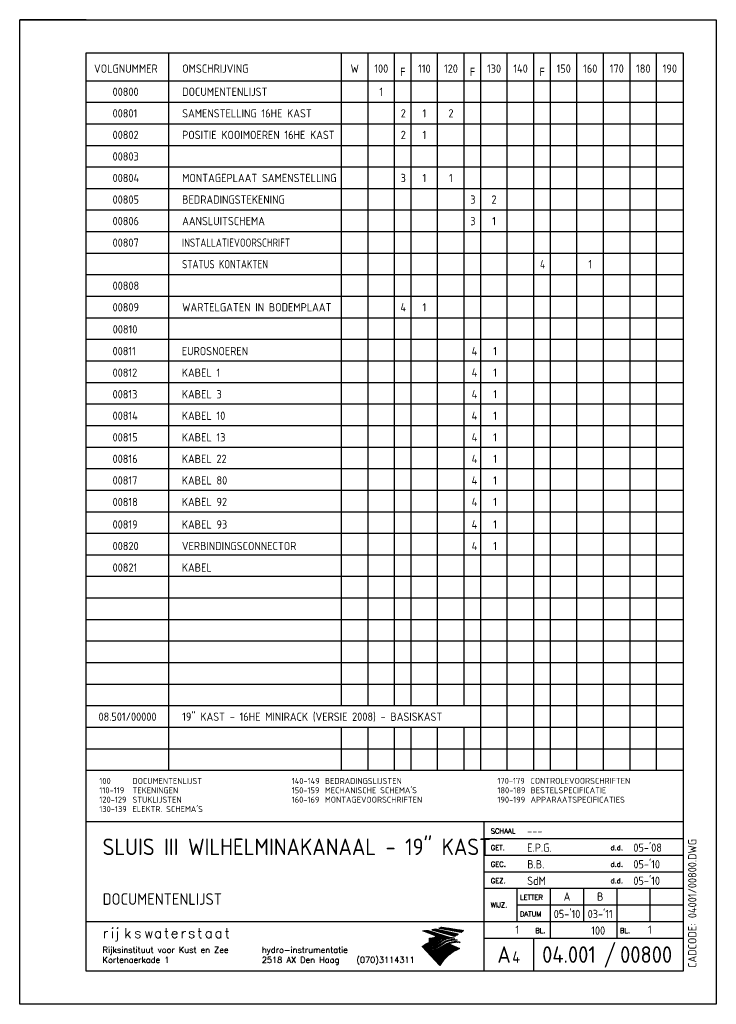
# Model space of a CAD drawing. Extents: x 0 to 210, y 0 to 297.
import ezdxf
from ezdxf.enums import TextEntityAlignment as Align

# ---------------------------------------------------------------- set-up
doc = ezdxf.new("R2010")
doc.units = 0
doc.header["$MEASUREMENT"] = 0
doc.layers.get('0').update_dxf_attribs({"linetype": 'CONTINUOUS'})
for name, color, linetype in [('L018', 7, 'CONTINUOUS'), ('L025', 4, 'CONTINUOUS'), ('L035', 2, 'CONTINUOUS'), ('L070', 1, 'CONTINUOUS'), ('T025', 4, 'CONTINUOUS'), ('T035', 2, 'CONTINUOUS'), ('T050', 6, 'CONTINUOUS')]:
    doc.layers.add(name, color=color, linetype=linetype)
doc.styles.add('ISO', font='ISO.shx')
doc.styles.get("Standard").update_dxf_attribs({"font": 'SIMPLEX'})

# ---------------------------------------------------------------- blocks, each defined once
blk = doc.blocks.new('*X3')
at = {"color": 0}
for p, q in [((124.46, 22.92), (124.55, 23.01)), ((124.58, 22.9), (124.79, 23.11)), ((124.7, 22.88), (125.06, 23.23)), ((124.82, 22.86), (125.23, 23.27)), ((124.94, 22.83), (125.35, 23.25)), ((125.06, 22.81), (125.48, 23.23)), ((125.18, 22.79), (125.6, 23.21)), ((125.3, 22.77), (125.72, 23.19)), ((125.42, 22.74), (125.85, 23.17)), ((125.54, 22.72), (125.97, 23.16)), ((125.65, 22.7), (126.09, 23.14)), ((125.77, 22.68), (126.22, 23.12)), ((125.89, 22.66), (126.34, 23.1)), ((126.01, 22.63), (126.46, 23.08)), ((126.13, 22.61), (126.58, 23.06)), ((126.25, 22.59), (126.71, 23.05)), ((126.37, 22.57), (126.83, 23.03)), ((126.49, 22.54), (126.95, 23.01)), ((126.61, 22.52), (127.08, 22.99)), ((126.73, 22.5), (127.2, 22.97)), ((126.85, 22.48), (127.32, 22.95)), ((126.97, 22.46), (127.44, 22.93)), ((127.08, 22.43), (127.57, 22.92)), ((127.2, 22.41), (127.69, 22.9)), ((127.32, 22.39), (127.81, 22.88)), ((127.44, 22.37), (127.94, 22.86)), ((127.56, 22.34), (128.06, 22.84)), ((127.68, 22.32), (128.18, 22.82)), ((127.8, 22.3), (128.31, 22.8)), ((127.92, 22.28), (128.43, 22.79)), ((128.04, 22.25), (128.55, 22.77)), ((128.16, 22.23), (128.67, 22.75)), ((128.28, 22.21), (128.8, 22.73)), ((128.4, 22.19), (128.92, 22.71)), ((128.51, 22.17), (129.04, 22.69)), ((128.63, 22.14), (129.17, 22.68)), ((128.75, 22.12), (129.29, 22.66)), ((128.87, 22.1), (129.41, 22.64)), ((128.99, 22.08), (129.53, 22.62)), ((129.11, 22.05), (129.66, 22.6)), ((129.23, 22.03), (129.78, 22.58)), ((129.35, 22.01), (129.9, 22.56)), ((129.47, 21.99), (130.03, 22.55)), ((129.59, 21.96), (130.15, 22.53)), ((129.71, 21.94), (130.27, 22.51)), ((129.82, 21.92), (130.39, 22.49)), ((129.94, 21.9), (130.52, 22.47)), ((130.06, 21.88), (130.64, 22.45)), ((130.18, 21.85), (130.76, 22.43)), ((130.3, 21.83), (130.89, 22.42)), ((130.42, 21.81), (131.01, 22.4)), ((130.54, 21.79), (131.13, 22.38)), ((130.66, 21.76), (131.26, 22.36)), ((130.78, 21.74), (131.38, 22.34)), ((130.9, 21.72), (131.5, 22.32)), ((131.02, 21.7), (131.62, 22.31)), ((131.46, 22), (131.75, 22.29))]:
    blk.add_line(p, q, dxfattribs=at)
blk = doc.blocks.new('*X2')
at = {"color": 0}
for p, q in [((122.38, 22.4), (122.44, 22.45)), ((122.49, 22.37), (122.61, 22.48)), ((122.61, 22.34), (122.78, 22.52)), ((122.72, 22.31), (122.96, 22.55)), ((122.83, 22.28), (123.14, 22.59)), ((122.94, 22.25), (123.33, 22.64)), ((123.05, 22.22), (123.47, 22.64)), ((123.16, 22.18), (123.58, 22.61)), ((123.27, 22.15), (123.7, 22.58)), ((123.38, 22.12), (123.81, 22.56)), ((123.49, 22.09), (123.93, 22.53)), ((123.6, 22.06), (124.04, 22.5)), ((123.71, 22.03), (124.16, 22.48)), ((123.82, 22), (124.28, 22.45)), ((123.94, 21.97), (124.39, 22.43)), ((124.05, 21.94), (124.51, 22.4)), ((124.16, 21.91), (124.62, 22.37)), ((124.27, 21.88), (124.74, 22.35)), ((124.38, 21.85), (124.85, 22.32)), ((124.49, 21.82), (124.97, 22.29)), ((124.6, 21.79), (125.08, 22.27)), ((124.71, 21.76), (125.2, 22.24)), ((124.82, 21.73), (125.31, 22.22)), ((124.93, 21.7), (125.43, 22.19)), ((125.04, 21.66), (125.54, 22.16)), ((125.15, 21.63), (125.66, 22.14)), ((125.27, 21.6), (125.77, 22.11)), ((125.38, 21.57), (125.89, 22.08)), ((125.49, 21.54), (126, 22.06)), ((125.6, 21.51), (126.12, 22.03)), ((125.71, 21.48), (126.23, 22.01)), ((125.82, 21.45), (126.35, 21.98)), ((125.93, 21.42), (126.46, 21.95)), ((126.04, 21.39), (126.58, 21.93)), ((126.15, 21.36), (126.69, 21.9)), ((126.26, 21.33), (126.81, 21.87)), ((126.37, 21.3), (126.92, 21.85)), ((126.48, 21.27), (127.04, 21.82)), ((126.6, 21.24), (127.15, 21.8)), ((126.71, 21.21), (127.27, 21.77)), ((126.82, 21.18), (127.38, 21.74)), ((126.93, 21.14), (127.5, 21.72)), ((127.04, 21.11), (127.62, 21.69)), ((127.15, 21.08), (127.73, 21.66)), ((127.26, 21.05), (127.85, 21.64)), ((127.37, 21.02), (127.96, 21.61)), ((127.48, 20.99), (128.08, 21.59)), ((127.59, 20.96), (128.19, 21.56)), ((127.7, 20.93), (128.31, 21.53)), ((127.81, 20.9), (128.42, 21.51)), ((127.93, 20.87), (128.54, 21.48)), ((128.04, 20.84), (128.65, 21.45)), ((128.15, 20.81), (128.77, 21.43)), ((128.26, 20.78), (128.88, 21.4)), ((128.37, 20.75), (129, 21.38)), ((128.48, 20.72), (129.11, 21.35)), ((128.59, 20.69), (129.23, 21.32)), ((128.7, 20.66), (129.34, 21.3)), ((128.81, 20.62), (129.46, 21.27)), ((128.92, 20.59), (129.57, 21.24)), ((129.03, 20.56), (129.69, 21.22)), ((129.24, 20.63), (129.8, 21.19)), ((129.5, 20.75), (129.92, 21.17)), ((129.79, 20.89), (130.03, 21.14)), ((130.1, 21.07), (130.15, 21.11))]:
    blk.add_line(p, q, dxfattribs=at)
blk = doc.blocks.new('*X1')
at = {"color": 0}
for p, q in [((119.5, 22.2), (119.5, 22.21)), ((119.6, 22.16), (119.64, 22.2)), ((119.7, 22.12), (119.79, 22.21)), ((119.8, 22.08), (119.93, 22.21)), ((119.9, 22.04), (120.07, 22.21)), ((120, 22), (120.22, 22.22)), ((120.1, 21.96), (120.37, 22.22)), ((120.2, 21.92), (120.52, 22.23)), ((120.31, 21.88), (120.67, 22.24)), ((120.41, 21.84), (120.82, 22.25)), ((120.51, 21.79), (120.98, 22.26)), ((120.61, 21.75), (121.12, 22.27)), ((120.71, 21.71), (121.23, 22.23)), ((120.81, 21.67), (121.33, 22.2)), ((120.91, 21.63), (121.44, 22.16)), ((121.01, 21.59), (121.55, 22.13)), ((121.11, 21.55), (121.65, 22.09)), ((121.21, 21.51), (121.76, 22.06)), ((121.31, 21.47), (121.87, 22.02)), ((121.41, 21.43), (121.97, 21.99)), ((121.51, 21.39), (122.08, 21.95)), ((121.62, 21.35), (122.19, 21.92)), ((121.72, 21.31), (122.29, 21.88)), ((121.82, 21.27), (122.4, 21.85)), ((121.92, 21.23), (122.51, 21.82)), ((122.02, 21.18), (122.61, 21.78)), ((122.12, 21.14), (122.72, 21.75)), ((122.22, 21.1), (122.83, 21.71)), ((122.32, 21.06), (122.93, 21.68)), ((122.42, 21.02), (123.04, 21.64)), ((122.52, 20.98), (123.15, 21.61)), ((122.62, 20.94), (123.25, 21.57)), ((122.72, 20.9), (123.36, 21.54)), ((122.82, 20.86), (123.47, 21.5)), ((122.92, 20.82), (123.57, 21.47)), ((123.03, 20.78), (123.68, 21.43)), ((123.1, 19.86), (124.43, 21.19)), ((123.13, 20.74), (123.79, 21.4)), ((123.23, 20.7), (123.89, 21.36)), ((123.33, 20.66), (124, 21.33)), ((123.38, 20), (124.53, 21.15)), ((123.41, 19.32), (125.07, 20.98)), ((123.43, 20.62), (124.11, 21.29)), ((123.53, 20.57), (124.21, 21.26)), ((123.63, 20.53), (124.32, 21.22)), ((123.7, 19.48), (125.17, 20.95)), ((123.71, 20.19), (124.64, 21.12)), ((124.03, 20.37), (124.75, 21.08)), ((124.06, 19.69), (125.28, 20.91)), ((124.13, 20.33), (124.85, 21.05)), ((124.23, 20.29), (124.96, 21.01)), ((124.58, 20.07), (125.39, 20.88)), ((124.73, 20.08), (125.49, 20.84)), ((124.83, 20.04), (125.6, 20.81)), ((119.4, 17.3), (120.02, 17.92)), ((119.47, 17.22), (120.35, 18.1)), ((119.54, 17.15), (120.64, 18.25)), ((119.61, 17.08), (120.91, 18.38)), ((119.68, 17), (121.18, 18.5)), ((119.74, 16.93), (121.43, 18.62)), ((119.81, 16.86), (121.61, 18.65)), ((119.88, 16.78), (121.76, 18.66)), ((119.95, 16.71), (121.92, 18.68)), ((120.02, 16.64), (121.47, 18.09)), ((120.09, 16.57), (121.46, 17.94)), ((120.15, 16.49), (121.59, 17.93)), ((120.22, 16.42), (121.74, 17.94)), ((120.29, 16.35), (121.9, 17.95)), ((121.45, 17.36), (122.05, 17.97)), ((121.51, 18.98), (121.86, 19.33)), ((121.52, 18.85), (122.02, 19.35)), ((121.52, 19.13), (121.71, 19.32)), ((121.52, 19.28), (121.56, 19.31)), ((121.52, 18.14), (122.08, 18.7)), ((121.54, 19.57), (121.89, 19.93)), ((121.55, 19.72), (121.74, 19.91)), ((121.55, 19.87), (121.59, 19.91)), ((121.59, 19.48), (122.05, 19.94)), ((121.59, 17.37), (122.22, 17.99)), ((121.67, 18.86), (122.19, 19.37)), ((121.67, 18.15), (122.24, 18.72)), ((121.74, 19.49), (122.22, 19.97)), ((121.74, 17.38), (122.39, 18.02)), ((121.82, 18.87), (122.36, 19.4)), ((121.83, 18.16), (122.42, 18.76)), ((121.9, 19.51), (122.39, 20)), ((121.9, 17.39), (122.56, 18.05)), ((121.98, 18.88), (122.54, 19.44)), ((121.99, 18.18), (122.6, 18.8)), ((122.06, 19.53), (122.58, 20.05)), ((122.06, 17.41), (122.75, 18.09)), ((122.14, 18.9), (122.73, 19.49)), ((122.15, 18.21), (122.79, 18.84)), ((122.23, 17.44), (122.94, 18.14)), ((122.24, 19.56), (122.78, 20.11)), ((122.31, 18.93), (122.93, 19.56)), ((122.32, 18.24), (122.99, 18.9)), ((122.35, 14.16), (126.25, 18.06)), ((122.4, 17.47), (123.14, 18.2)), ((122.41, 14.09), (126.58, 18.25)), ((122.42, 19.61), (122.99, 20.18)), ((122.48, 14.01), (126.85, 18.38)), ((122.5, 18.98), (123.15, 19.63)), ((122.51, 18.28), (123.2, 18.97)), ((122.55, 13.94), (127.09, 18.48)), ((122.58, 17.51), (123.35, 18.28)), ((122.62, 19.67), (123.23, 20.28)), ((122.62, 13.87), (127.31, 18.56)), ((122.69, 13.79), (127.52, 18.62)), ((122.7, 19.04), (123.4, 19.73)), ((122.7, 18.33), (123.43, 19.06)), ((122.76, 13.72), (127.71, 18.68)), ((122.77, 17.56), (123.58, 18.36)), ((122.82, 13.65), (127.41, 18.23)), ((122.85, 19.75), (123.5, 20.4)), ((122.89, 13.57), (127.5, 18.18)), ((122.91, 18.39), (123.68, 19.17)), ((122.92, 19.11), (123.67, 19.87)), ((122.96, 13.5), (127.6, 18.14)), ((122.98, 17.62), (123.83, 18.47)), ((123.03, 13.43), (127.7, 18.1)), ((123.1, 13.36), (127.8, 18.05)), ((123.13, 18.48), (123.96, 19.31)), ((123.15, 19.21), (123.97, 20.03)), ((123.17, 13.28), (127.89, 18.01)), ((123.19, 17.69), (124.11, 18.61)), ((123.24, 13.21), (127.99, 17.96)), ((123.3, 13.14), (128.09, 17.92)), ((123.34, 16.85), (124.36, 17.87)), ((123.37, 18.58), (124.3, 19.51)), ((123.37, 13.06), (128.18, 17.88)), ((123.42, 17.78), (124.43, 18.79)), ((123.44, 12.99), (128.28, 17.83)), ((123.57, 16.94), (124.66, 18.03)), ((123.66, 18.72), (124.66, 19.73)), ((123.68, 17.89), (124.8, 19.02)), ((123.83, 17.06), (125, 18.23)), ((123.97, 18.05), (125.21, 19.29)), ((123.98, 18.91), (125.81, 20.74)), ((124.12, 17.21), (125.46, 18.55)), ((124.3, 18.24), (125.59, 19.52)), ((124.35, 19.13), (125.92, 20.7)), ((124.47, 17.41), (125.87, 18.82)), ((124.7, 18.49), (126.67, 20.46)), ((124.82, 19.46), (126.03, 20.67)), ((124.83, 17.63), (126.18, 18.98)), ((124.94, 20), (125.71, 20.77)), ((125.25, 18.9), (126.77, 20.42)), ((125.28, 17.94), (126.45, 19.11)), ((125.34, 19.84), (126.13, 20.63)), ((125.44, 19.8), (126.24, 20.6)), ((125.54, 19.76), (126.35, 20.56)), ((125.64, 19.72), (126.45, 20.53)), ((125.74, 19.67), (126.56, 20.49)), ((125.79, 19.3), (126.88, 20.39)), ((125.95, 18.47), (126.68, 19.2)), ((126.11, 19.48), (126.99, 20.35)), ((126.34, 18.72), (126.9, 19.28)), ((126.36, 19.59), (127.09, 20.32)), ((126.59, 19.68), (127.2, 20.28)), ((126.63, 18.87), (127.1, 19.34)), ((126.8, 19.74), (127.31, 20.25)), ((126.88, 18.98), (127.29, 19.39)), ((126.99, 19.79), (127.41, 20.21)), ((127.1, 19.06), (127.47, 19.43)), ((127.17, 19.83), (127.52, 20.18)), ((127.31, 19.12), (127.65, 19.46)), ((127.35, 19.87), (127.63, 20.14)), ((127.44, 18.26), (127.9, 18.73)), ((127.5, 19.17), (127.81, 19.49)), ((127.52, 19.9), (127.73, 20.11)), ((127.66, 18.34), (128.09, 18.77)), ((127.68, 19.92), (127.87, 20.11)), ((127.68, 19.21), (127.98, 19.51)), ((127.84, 19.94), (128.02, 20.11)), ((127.86, 19.25), (128.13, 19.52)), ((127.87, 18.41), (128.26, 18.8)), ((127.99, 19.95), (128.16, 20.11)), ((128.04, 19.28), (128.28, 19.53)), ((128.07, 18.47), (128.43, 18.83)), ((128.14, 19.96), (128.29, 20.11)), ((128.2, 19.31), (128.43, 19.54)), ((128.26, 18.52), (128.6, 18.86)), ((128.29, 19.96), (128.43, 20.1)), ((128.36, 19.33), (128.58, 19.54)), ((128.43, 19.96), (128.56, 20.09)), ((128.45, 18.56), (128.76, 18.88)), ((128.52, 19.34), (128.72, 19.54)), ((128.56, 19.95), (128.68, 20.07)), ((128.62, 18.6), (128.92, 18.89)), ((128.67, 19.35), (128.86, 19.54)), ((128.7, 19.94), (128.81, 20.05)), ((128.79, 18.63), (129.07, 18.9)), ((128.82, 19.36), (128.99, 19.53)), ((128.83, 19.93), (128.9, 20.01)), ((128.95, 19.92), (128.98, 19.95)), ((128.96, 19.36), (129.13, 19.53)), ((128.96, 18.65), (129.22, 18.91)), ((129.1, 19.36), (129.26, 19.51)), ((129.12, 18.67), (129.37, 18.92)), ((129.24, 19.36), (129.38, 19.5)), ((129.28, 18.69), (129.51, 18.92)), ((129.38, 19.35), (129.51, 19.48)), ((129.43, 18.7), (129.65, 18.92)), ((129.51, 19.34), (129.63, 19.46)), ((129.58, 18.71), (129.79, 18.91)), ((129.64, 19.33), (129.71, 19.4)), ((129.73, 18.72), (129.92, 18.9)), ((129.76, 19.31), (129.79, 19.34)), ((129.87, 18.72), (130.05, 18.89)), ((130.01, 18.72), (130.18, 18.88)), ((130.15, 18.71), (130.3, 18.86)), ((130.28, 18.7), (130.42, 18.84)), ((130.41, 18.69), (130.53, 18.8)), ((130.54, 18.68), (130.61, 18.74)), ((130.66, 18.66), (130.69, 18.68)), ((119.33, 17.37), (119.64, 17.68)), ((120.36, 16.27), (121.43, 17.35)), ((120.43, 16.2), (121.43, 17.2)), ((120.5, 16.13), (121.47, 17.11)), ((120.57, 16.05), (121.62, 17.11)), ((120.63, 15.98), (121.78, 17.12)), ((120.7, 15.91), (121.93, 17.14)), ((120.77, 15.84), (121.39, 16.46)), ((120.84, 15.76), (121.39, 16.31)), ((120.91, 15.69), (121.43, 16.21)), ((120.98, 15.62), (121.58, 16.22)), ((121.04, 15.54), (121.73, 16.23)), ((121.11, 15.47), (121.88, 16.24)), ((121.18, 15.4), (122.04, 16.25)), ((121.25, 15.33), (122.2, 16.28)), ((121.32, 15.25), (122.37, 16.3)), ((121.39, 15.18), (122.54, 16.33)), ((121.42, 16.48), (122.09, 17.16)), ((121.46, 15.11), (122.71, 16.36)), ((121.52, 15.03), (122.9, 16.41)), ((121.56, 16.49), (122.26, 17.18)), ((121.59, 14.96), (123.08, 16.45)), ((121.66, 14.89), (123.28, 16.51)), ((121.71, 16.5), (122.43, 17.21)), ((121.73, 14.81), (123.49, 16.57)), ((121.8, 14.74), (123.7, 16.65)), ((121.87, 16.51), (122.6, 17.24)), ((121.87, 14.67), (123.94, 16.74)), ((121.93, 14.6), (124.18, 16.85)), ((122, 14.52), (124.44, 16.96)), ((122.03, 16.53), (122.78, 17.28)), ((122.07, 14.45), (124.72, 17.1)), ((122.14, 14.38), (125.03, 17.27)), ((122.19, 16.55), (122.97, 17.33)), ((122.21, 14.3), (125.37, 17.47)), ((122.28, 14.23), (125.77, 17.72)), ((122.36, 16.58), (123.17, 17.39)), ((122.54, 16.61), (123.38, 17.45)), ((122.72, 16.66), (123.59, 17.53)), ((122.92, 16.71), (123.83, 17.62)), ((123.12, 16.77), (124.08, 17.73)), ((123.51, 12.92), (128.38, 17.79)), ((123.58, 12.85), (128.48, 17.74)), ((123.65, 12.77), (128.57, 17.7)), ((123.72, 12.7), (128.67, 17.66)), ((123.78, 12.63), (128.77, 17.61)), ((123.85, 12.55), (128.87, 17.57)), ((123.92, 12.48), (128.96, 17.52)), ((123.99, 12.41), (129.06, 17.48)), ((124.06, 12.33), (129.16, 17.43)), ((124.13, 12.26), (129.25, 17.39)), ((124.19, 12.19), (129.35, 17.35)), ((124.26, 12.12), (129.45, 17.3)), ((124.33, 12.04), (129.55, 17.26)), ((124.4, 11.97), (129.64, 17.21)), ((127.63, 15.06), (129.74, 17.17)), ((128.18, 15.47), (129.84, 17.13)), ((128.62, 15.76), (129.94, 17.08)), ((128.99, 16), (130.03, 17.04)), ((129.33, 16.19), (130.13, 16.99)), ((129.64, 16.36), (130.23, 16.95)), ((129.93, 16.51), (130.32, 16.9)), ((130.2, 16.64), (130.42, 16.86)), ((130.46, 16.76), (130.52, 16.82)), ((124.47, 11.9), (125.36, 12.79)), ((124.54, 11.82), (124.95, 12.24)), ((124.61, 11.75), (124.66, 11.81))]:
    blk.add_line(p, q, dxfattribs=at)
blk = doc.blocks.new('RWS-100')
at = {"layer": 'L018'}
for points in [[(131.04, 19.9, 0.096785), (129.12, 19.82, 0.112197), (127.49, 19.1, -0.053563), (125.92, 18.02, -0.118977), (123.44, 17.36), (123.42, 17.1, 0.119963), (126.53, 17.96, 0.023106), (127.26, 18.39, -0.122288), (129.52, 19.44, -0.085653), (131.63, 19.47), (131.85, 19.3, 0.099961), (129.55, 19.18, 0.132183), (127.55, 18.15, -0.038085), (126.39, 17.37, -0.13681), (123.39, 16.48), (123.38, 16.21, 0.080811), (125.68, 16.64, 0.058894), (127.78, 17.73, -0.082225), (129.13, 18.49, -0.092855), (131.63, 18.92, -0.043537), (132.5, 18.83), (132.74, 18.65, 0.043537), (131.87, 18.72, 0.092855), (129.38, 18.24), (132.56, 16.8, 0.150009), (126.62, 11.74), (121.28, 17.42, -0.041294), (122.54, 18.2, -0.010407), (123.5, 18.65, 0.132383), (126.3, 19.51, 0.030321), (127.01, 19.97), (126.64, 20.12, -0.113038), (124.33, 18.93, -0.024913), (123.5, 18.85), (123.53, 19.31, 0.112751), (125.63, 19.85, 0.032243), (126.33, 20.25), (126, 20.38, -0.04183), (125.16, 19.89, -0.111744), (123.53, 19.48), (123.55, 19.91, 0.127331), (125.69, 20.51), (121.49, 22.21, 0.026013), (123.1, 22.27), (129.74, 20.11, -0.052836), (130.84, 20.05)], [(124.29, 22.43), (131.07, 20.55, 0.030795), (132.17, 21.11), (125.39, 22.65, -0.019263)], [(127.15, 23.28), (133.77, 22.28, -0.035988), (133.07, 21.69), (126.36, 22.94, 0.037759)], [(126.39, 18.76), (127.04, 19.16, -0.043255), (127.82, 19.64), (127.31, 19.85, -0.05292), (125.74, 18.77, -0.124489), (123.47, 18.14), (123.46, 17.93, 0.129366)]]:
    blk.add_lwpolyline(points, format="xyb", close=True, dxfattribs=at)
at = {"layer": 'L025'}
for p, q in [((0, 0), (0, 297)), ((20, 297), (0, 297)), ((0, 297), (210, 297)), ((210, 297), (210, 0)), ((176.63, 11.24), (179.37, 18.76)), ((210, 0), (0, 0))]:
    blk.add_line(p, q, dxfattribs=at)
at = {"layer": 'L035'}
for p, q in [((140, 50), (200, 50)), ((140, 45), (200, 45)), ((140, 40), (200, 40)), ((150, 25), (150, 35)), ((160, 20), (160, 35)), ((170, 35), (170, 25)), ((180, 35), (180, 20)), ((190, 35), (190, 25)), ((150, 30), (200, 30))]:
    blk.add_line(p, q, dxfattribs=at)
at = {"layer": 'L070'}
for p, q in [((20, 287), (200, 287)), ((20, 10), (20, 287)), ((200, 287), (200, 10)), ((200.05, 278.5), (20, 278.5)), ((200.05, 55), (20, 55)), ((140, 10), (140, 55)), ((140, 35), (200, 35)), ((20, 25), (200, 25)), ((140, 20), (200, 20)), ((155, 10), (155, 20)), ((200, 10), (20, 10))]:
    blk.add_line(p, q, dxfattribs=at)
at = {"layer": 'L018'}
for name in ['*X1', '*X2', '*X3']:
    blk.add_blockref(name, (2, 0), dxfattribs=at)
at = {"layer": 'T025', "style": 'ISO'}
for s, p in [('VOLGNUMMER', (32, 281)), ('W', (101, 281)), ('100', (109, 281)), ('F', (115.5, 280)), ('110', (122, 281)), ('120', (130, 281)), ('F', (136.5, 280)), ('130', (143, 281)), ('140', (151, 281)), ('F', (157.5, 280)), ('150', (164, 281)), ('160', (172, 281)), ('170', (180, 281)), ('180', (188, 281)), ('190', (196, 281))]:
    blk.add_text(s, height=2.5, dxfattribs=at).set_placement(p, align=Align.CENTER)
blk.add_text('OMSCHRIJVING', height=2.5, dxfattribs=at).set_placement((49, 281))
at = {"layer": 'T025'}
for s, height, p in [('SCHAAL', 1.5, (142, 51.5)), ('GET.', 1.5, (142, 46.5)), ('GEC.', 1.5, (142, 41.5)), ('GEZ.', 1.5, (142, 36.5)), ('LETTER', 1.5, (150.8, 31.5)), ('WIJZ.', 1.5, (142, 29.2)), ('DATUM', 1.5, (150.8, 26.5)), ('Rijksinstituut voor Kust en Zee', 1.8, (25, 15.5)), ('hydro-instrumentatie', 1.8, (73, 15.5)), ('Kortenaerkade 1', 1.8, (25, 12.5)), ('2518 AX Den Haag', 1.8, (73, 12.5)), ('(070)3114311', 1.8, (101.5, 12.5))]:
    blk.add_text(s, height=height, dxfattribs=at).set_placement(p)
for p in [(180, 46.5), (180, 41.5), (180, 36.5)]:
    blk.add_text('d.d.', height=1.5, dxfattribs=at).set_placement(p, align=Align.CENTER)
at = {"layer": 'T025', "style": 'ISO'}
blk.add_text('CADCODE:', height=2.5, rotation=90, dxfattribs=at).set_placement((204, 11))
at = {"layer": 'T025'}
for p in [(158.5, 21.5), (184, 21.5)]:
    blk.add_text('BL.', height=1.5, dxfattribs=at).set_placement(p, align=Align.RIGHT)
at = {"layer": 'T025', "style": 'ISO'}
for tag, p in [('SCHAAL', (153, 51)), ('GET', (153, 46)), ('DAT', (185, 46)), ('GEC', (153, 41)), ('DAT', (185, 41)), ('GEZ', (153, 36)), ('DAT', (185, 36))]:
    blk.add_attdef(tag, p, '', height=2.5, dxfattribs=at)
for tag, p in [('A', (165, 32.5)), ('B', (175, 32.5)), ('C', (185, 32.5)), ('D', (195, 32.5)), ('A', (165, 27.5)), ('B', (175, 27.5)), ('C', (185, 27.5)), ('D', (195, 27.5)), ('1', (150, 22.5)), ('1', (190, 22.5))]:
    blk.add_attdef(tag, text='', height=2.5, dxfattribs=at).set_placement(p, align=Align.MIDDLE)
blk.add_attdef('*', (204, 26), '', height=2.5, rotation=90, dxfattribs=at)
blk.add_attdef('100', text='', height=2.5, dxfattribs=at).set_placement((176.5, 21), align=Align.RIGHT)
at = {"layer": 'T035', "style": 'ISO'}
for tag, p in [('*', (25, 37.5)), ('*', (25, 30)), ('4', (148.5, 12.5))]:
    blk.add_attdef(tag, p, '', height=3.5, dxfattribs=at)
at = {"layer": 'T050'}
for s, p in [('r', (25, 20)), ('i', (27.5, 20)), ('j', (28.75, 20)), ('k', (31.5, 20)), ('s', (34.5, 20)), ('w', (37.5, 20)), ('a', (40.5, 20)), ('t', (43.5, 20)), ('e', (45.5, 20)), ('r', (48.5, 20)), ('s', (50.75, 20)), ('t', (53.5, 20)), ('a', (55.75, 20)), ('a', (58.75, 20)), ('t', (61.75, 20))]:
    blk.add_text(s, height=3, dxfattribs=at).set_placement(p)
at = {"layer": 'T050', "style": 'ISO'}
blk.add_text('A', height=5, dxfattribs=at).set_placement((144, 12.5))
for tag, p in [('*', (25, 45)), ('95.001', (157.5, 12.5)), ('00000', (181, 12.5))]:
    blk.add_attdef(tag, p, '', height=5, dxfattribs=at)

msp = doc.modelspace()

# ---------------------------------------------------------------- linework, layer by layer
at = {"layer": 'L025'}
for p, q in [((45, 70.5), (45, 287)), ((97, 90), (97, 287)), ((105, 90), (105, 287)), ((113, 90), (113, 287)), ((118, 90), (118, 287)), ((126, 90), (126, 287)), ((134, 90), (134, 287)), ((139, 70.5), (139, 287)), ((147, 70.5), (147, 287)), ((155, 70.5), (155, 287)), ((160, 70.5), (160, 287)), ((168, 70.5), (168, 287)), ((176, 70.5), (176, 287)), ((184, 70.5), (184, 287)), ((192, 70.5), (192, 287)), ((200.05, 272), (20, 272)), ((200.05, 265.5), (20, 265.5)), ((200.05, 259), (20, 259)), ((200.05, 252.5), (20, 252.5)), ((200.05, 246), (20, 246)), ((200.05, 239.5), (20, 239.5)), ((200.05, 233), (20, 233)), ((200.05, 226.5), (20, 226.5)), ((200, 220), (20, 220)), ((200, 213.5), (20, 213.5)), ((200.05, 207), (20, 207)), ((200.05, 200.5), (20, 200.5)), ((200.05, 194), (20, 194)), ((200.05, 187.5), (20, 187.5)), ((200.05, 181), (20, 181)), ((200.05, 174.5), (20, 174.5)), ((200.05, 168), (20, 168)), ((200.05, 161.5), (20, 161.5)), ((200.05, 155), (20, 155)), ((200.05, 148.5), (20, 148.5)), ((200.05, 142), (20, 142)), ((200.05, 135.5), (20, 135.5)), ((200.05, 129), (20, 129)), ((200.05, 122.5), (20, 122.5)), ((200.05, 116), (20, 116)), ((200.05, 109.5), (20, 109.5)), ((200.05, 103), (20, 103)), ((200.05, 96.5), (20, 96.5)), ((200.05, 90), (20, 90)), ((200.05, 83.5), (20, 83.5)), ((97, 70.5), (97, 83.5)), ((105, 70.5), (105, 83.5)), ((113, 70.5), (113, 83.5)), ((118, 70.5), (118, 83.5)), ((126, 70.5), (126, 83.5)), ((134, 70.5), (134, 83.5)), ((200.05, 77), (20, 77)), ((200.05, 70.5), (20, 70.5))]:
    msp.add_line(p, q, dxfattribs=at)

# ---------------------------------------------------------------- block references
at = {"layer": 'T035'}
ref = msp.add_blockref('RWS-100', (0, 0), dxfattribs=at)
ref.add_attrib('*', 'SLUIS III WILHELMINAKANAAL - 19" KAST', (25, 45), dxfattribs={"layer": 'T050', "height": 5, "style": 'ISO'})
ref.add_attrib('*', 'DOCUMENTENLIJST', (25, 30), dxfattribs={"height": 3.5, "style": 'ISO'})
ref.add_attrib('95.001', '04.001', (157.5, 12.5), dxfattribs={"layer": 'T050', "height": 5, "style": 'ISO'})
ref.add_attrib('00000', '00800', (181, 12.5), dxfattribs={"layer": 'T050', "height": 5, "style": 'ISO'})
ref.add_attrib('GET', 'E.P.G.', (153, 46), dxfattribs={"layer": 'T025', "height": 2.5, "style": 'ISO'})
ref.add_attrib('DAT', "05-'08", (185, 46), dxfattribs={"layer": 'T025', "height": 2.5, "style": 'ISO'})
ref.add_attrib('1', '1', dxfattribs={"layer": 'T025', "height": 2.5, "style": 'ISO'}).set_placement((190, 22.5), align=Align.MIDDLE)
ref.add_attrib('1', '1', dxfattribs={"layer": 'T025', "height": 2.5, "style": 'ISO'}).set_placement((150, 22.5), align=Align.MIDDLE)
ref.add_attrib('100', '100', dxfattribs={"layer": 'T025', "height": 2.5, "style": 'ISO'}).set_placement((176.5, 21), align=Align.RIGHT)
ref.add_attrib('4', '4', (148.5, 12.5), dxfattribs={"height": 3.5, "style": 'ISO'})
ref.add_attrib('SCHAAL', '---', (153, 51), dxfattribs={"layer": 'T025', "height": 2.5, "style": 'ISO'})
ref.add_attrib('*', '04001/00800.DWG', (204, 26), dxfattribs={"layer": 'T025', "height": 2.5, "rotation": 90, "style": 'ISO'})
ref.add_attrib('GEC', 'B.B.', (153, 41), dxfattribs={"layer": 'T025', "height": 2.5, "style": 'ISO'})
ref.add_attrib('DAT', "05-'10", (185, 41), dxfattribs={"layer": 'T025', "height": 2.5, "style": 'ISO'})
ref.add_attrib('GEZ', 'SdM', (153, 36), dxfattribs={"layer": 'T025', "height": 2.5, "style": 'ISO'})
ref.add_attrib('DAT', "05-'10", (185, 36), dxfattribs={"layer": 'T025', "height": 2.5, "style": 'ISO'})
ref.add_attrib('A', 'A', dxfattribs={"layer": 'T025', "height": 2.5, "style": 'ISO'}).set_placement((165, 32.5), align=Align.MIDDLE)
ref.add_attrib('A', "05-'10", dxfattribs={"layer": 'T025', "height": 2.5, "style": 'ISO'}).set_placement((165, 27.5), align=Align.MIDDLE)
ref.add_attrib('B', 'B', dxfattribs={"layer": 'T025', "height": 2.5, "style": 'ISO'}).set_placement((175, 32.5), align=Align.MIDDLE)
ref.add_attrib('B', "03-'11", dxfattribs={"layer": 'T025', "height": 2.5, "style": 'ISO'}).set_placement((175, 27.5), align=Align.MIDDLE)

# ---------------------------------------------------------------- texts
at = {"layer": 'T025', "style": 'ISO'}
for s, height, p in [('00800', 2.5, (28, 274)), ('DOCUMENTENLIJST', 2.5, (48.98, 274)), ('00801', 2.5, (28, 267.5)), ('SAMENSTELLING 16HE KAST', 2.5, (48.98, 267.5)), ('00802', 2.5, (28, 261)), ('POSITIE KOOIMOEREN 16HE KAST', 2.5, (48.98, 261)), ('00803', 2.5, (28, 254.5)), ('00804', 2.5, (28, 248)), ('MONTAGEPLAAT SAMENSTELLING', 2.5, (48.98, 248)), ('00805', 2.5, (28, 241.5)), ('BEDRADINGSTEKENING', 2.5, (48.98, 241.5)), ('00806', 2.5, (28, 235)), ('AANSLUITSCHEMA', 2.5, (48.98, 235)), ('00807', 2.5, (28, 228.5)), ('00808', 2.5, (28, 215.5)), ('00809', 2.5, (28, 209)), ('WARTELGATEN IN BODEMPLAAT', 2.5, (48.98, 209)), ('00810', 2.5, (28.04, 202.35)), ('00811', 2.5, (28, 195.78)), ('EUROSNOEREN', 2.5, (48.88, 195.78)), ('4', 2.5, (136.24, 195.78)), ('1', 2.5, (142.75, 195.78)), ('00812', 2.5, (28, 189.28)), ('KABEL 1', 2.5, (48.88, 189.28)), ('4', 2.5, (136.24, 189.28)), ('1', 2.5, (142.75, 189.28)), ('00813', 2.5, (28, 182.78)), ('KABEL 3', 2.5, (48.88, 182.78)), ('4', 2.5, (136.24, 182.78)), ('1', 2.5, (142.75, 182.78)), ('00814', 2.5, (28, 176.28)), ('KABEL 10', 2.5, (48.88, 176.28)), ('4', 2.5, (136.24, 176.28)), ('1', 2.5, (142.75, 176.28)), ('00815', 2.5, (28, 169.78)), ('KABEL 13', 2.5, (48.88, 169.78)), ('4', 2.5, (136.24, 169.78)), ('1', 2.5, (142.75, 169.78)), ('00816', 2.5, (28, 163.28)), ('KABEL 22', 2.5, (48.88, 163.28)), ('4', 2.5, (136.24, 163.28)), ('1', 2.5, (142.75, 163.28)), ('00817', 2.5, (28, 156.78)), ('KABEL 80', 2.5, (48.88, 156.78)), ('4', 2.5, (136.24, 156.78)), ('1', 2.5, (142.75, 156.78)), ('00818', 2.5, (28, 150.28)), ('KABEL 92', 2.5, (48.88, 150.28)), ('4', 2.5, (136.24, 150.28)), ('1', 2.5, (142.75, 150.28)), ('00819', 2.5, (28, 143.49)), ('KABEL 93', 2.5, (48.88, 143.49)), ('4', 2.5, (136.24, 143.49)), ('1', 2.5, (142.75, 143.49)), ('00820', 2.5, (28, 136.99)), ('VERBINDINGSCONNECTOR', 2.5, (48.88, 136.99)), ('4', 2.5, (136.24, 136.99)), ('1', 2.5, (142.75, 136.99)), ('00821', 2.5, (28, 130.49)), ('KABEL', 2.5, (48.88, 130.49)), ('170-179', 1.8, (144, 66.5)), ('CONTROLEVOORSCHRIFTEN', 1.8, (154, 66.5)), ('100', 1.8, (24, 66.47)), ('110-119', 1.8, (24, 63.66)), ('TEKENINGEN', 1.8, (34, 63.66)), ('DOCUMENTENLIJST', 1.8, (34, 66.47)), ('140-149', 1.8, (82, 66.47)), ('150-159', 1.8, (82, 63.66)), ('BEDRADINGSLIJSTEN', 1.8, (92, 66.47)), ("MECHANISCHE SCHEMA'S", 1.8, (92, 63.66)), ('180-189', 1.8, (144, 63.66)), ('BESTELSPECIFICATIE', 1.8, (154, 63.66)), ('120-129', 1.8, (24, 60.83)), ('STUKLIJSTEN', 1.8, (34, 60.83)), ('160-169', 1.8, (82, 60.83)), ('MONTAGEVOORSCHRIFTEN', 1.8, (92, 60.83)), ('190-199', 1.8, (144, 60.83)), ('APPARAATSPECIFICATIES', 1.8, (154, 60.83)), ('130-139', 1.8, (24, 57.99)), ("ELEKTR. SCHEMA'S", 1.8, (34, 57.99))]:
    msp.add_text(s, height=height, dxfattribs=at).set_placement(p)
for s, p in [('1', (109, 274)), ('2', (115.63, 267.5)), ('1', (122, 267.5)), ('2', (130, 267.5)), ('2', (115.63, 261)), ('1', (122, 261)), ('3', (115.63, 248)), ('1', (122, 248)), ('1', (130, 248)), ('3', (136.63, 241.5)), ('2', (143, 241.5)), ('3', (136.63, 235)), ('1', (143, 235)), ('1', (172, 222)), ('4', (115.63, 209)), ('1', (122, 209))]:
    msp.add_text(s, height=2.5, dxfattribs=at).set_placement(p, align=Align.CENTER)
at = {"layer": 'T025', "style": 'ISO', "width": 0.89}
for s, p in [('INSTALLATIEVOORSCHRIFT', (48.94, 228.5)), ('STATUS KONTAKTEN', (48.94, 222))]:
    msp.add_text(s, height=2.5, dxfattribs=at).set_placement(p)
at = {"layer": 'T025', "style": 'ISO', "width": 0.9}
msp.add_text('4', height=2.5, dxfattribs=at).set_placement((157.63, 222), align=Align.CENTER)
at = {"layer": 'T035', "style": 'ISO'}
msp.add_text('08.501/00000', height=2.5, dxfattribs=at).set_placement((32.5, 86.75), align=Align.MIDDLE_CENTER)
msp.add_text('19" KAST - 16HE MINIRACK (VERSIE 2008) - BASISKAST', height=2.5, dxfattribs=at).set_placement((48.98, 85.5))

doc.saveas('drawing.dxf')
